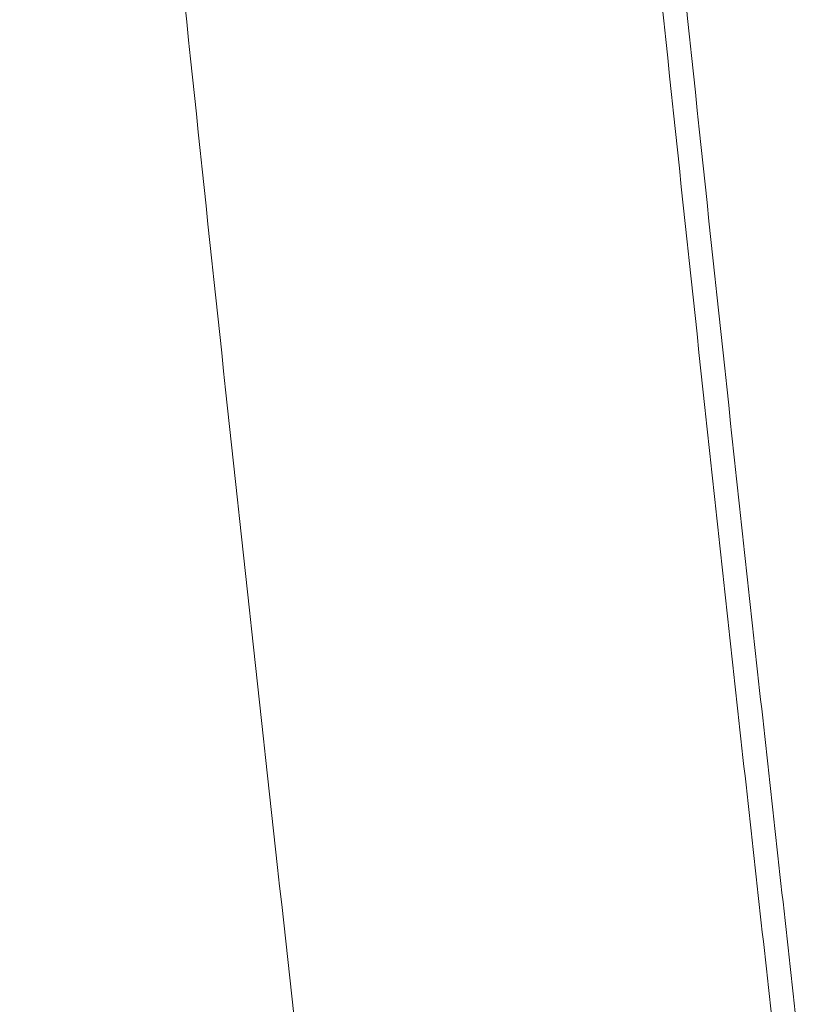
# Model space of a CAD drawing. Header units: millimetres. Extents: x -620 to 6530, y -1325 to 1325.
# Tile 71 of 180: x -70 to -29, y -840 to -788. Entities that reach past the tile are written whole.
import ezdxf

# ---------------------------------------------------------------- set-up
doc = ezdxf.new("R2010")
doc.units = ezdxf.units.MM
doc.layers.add('Plan', color=7, linetype='Continuous', true_color=0xffffff)

msp = doc.modelspace()

# ---------------------------------------------------------------- linework, layer by layer
at = {"layer": 'Plan', "color": 155, "linetype": 'Continuous', "lineweight": 13}
for points, knots in [([(-30.452, -840.809), (-31.032, -835.629), (-31.606, -830.448), (-32.745, -820.085), (-33.309, -814.903), (-34.984, -799.355), (-36.08, -788.988), (-39.303, -757.88), (-43.43, -716.387), (-47.22, -674.862), (-49.937, -643.706), (-50.821, -633.319), (-52.117, -617.735), (-52.543, -612.539), (-53.386, -602.148), (-53.802, -596.952), (-55.857, -570.971), (-58.977, -529.389), (-63.156, -466.983), (-65.608, -425.355), (-67.892, -383.717), (-68.949, -362.893), (-69.923, -342.065)], [0, 0, 0, 0, 0.03125, 0.03125, 0.0625, 0.0625, 0.125, 0.125, 0.25, 0.375, 0.375, 0.4375, 0.4375, 0.46875, 0.46875, 0.5, 0.5, 0.625, 0.75, 0.875, 0.875, 1, 1, 1, 1]), ([(-68.662, -342.009), (-67.689, -362.834), (-66.632, -383.654), (-64.348, -425.286), (-61.897, -466.906), (-57.719, -529.303), (-54.599, -570.877), (-52.545, -596.854), (-52.129, -602.049), (-51.286, -612.439), (-50.859, -617.633), (-49.564, -633.215), (-48.68, -643.6), (-45.963, -674.751), (-42.174, -716.269), (-38.048, -757.756), (-34.825, -788.858), (-33.73, -799.224), (-32.054, -814.769), (-31.491, -819.95), (-30.352, -830.311), (-29.778, -835.491), (-29.198, -840.671)], [0, 0, 0, 0, 0.125, 0.125, 0.25, 0.375, 0.5, 0.5, 0.53125, 0.53125, 0.5625, 0.5625, 0.625, 0.625, 0.75, 0.875, 0.875, 0.9375, 0.9375, 0.96875, 0.96875, 1, 1, 1, 1])]:
    msp.add_open_spline(points, degree=3, knots=knots, dxfattribs=at)
at = {"layer": 'Plan', "color": 155, "linetype": 'Continuous', "lineweight": 18}
msp.add_open_spline([(-94.994, -342.666), (-94.023, -363.468), (-91.912, -405.061), (-88.245, -467.421), (-85.468, -508.975), (-83.629, -534.94), (-83.256, -540.132), (-82.499, -550.517), (-82.116, -555.709), (-80.95, -571.283), (-80.152, -581.665), (-77.696, -612.803), (-74.256, -654.306), (-70.483, -695.78), (-67.528, -726.875), (-66.521, -737.238), (-64.98, -752.78), (-64.462, -757.961), (-63.413, -768.32), (-61.825, -783.857), (-60.189, -799.39), (-57.965, -820.095), (-56.832, -830.445), (-55.677, -840.793)], degree=3, knots=[0, 0, 0, 0, 0.125, 0.25, 0.375, 0.375, 0.40625, 0.40625, 0.4375, 0.4375, 0.5, 0.5, 0.625, 0.75, 0.75, 0.8125, 0.8125, 0.84375, 0.84375, 0.875, 0.9375, 0.9375, 1, 1, 1, 1], dxfattribs=at)

doc.saveas('drawing.dxf')
